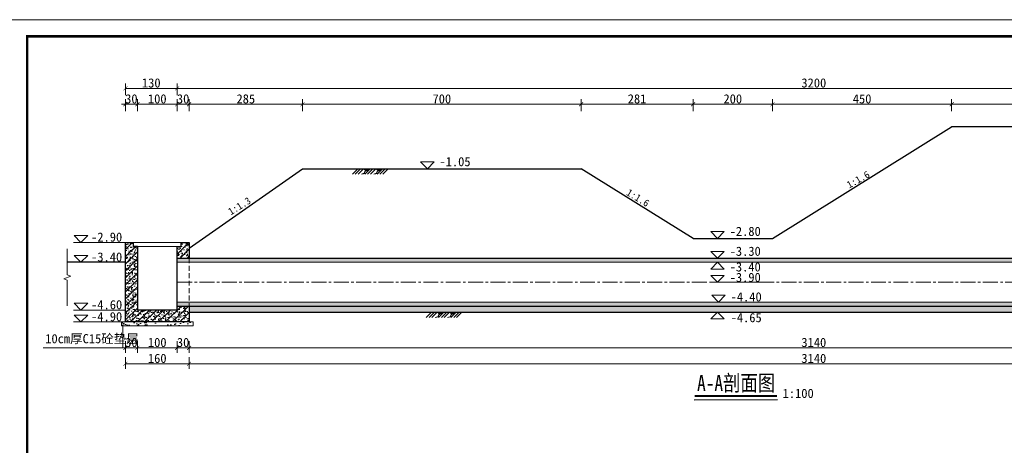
# Model space of a CAD drawing. Extents: x 36231 to 595326, y 3059 to 3871788.
# Tile 103 of 143: x 586696 to 586944, y 3865918 to 3866025. Entities that reach past the tile are written whole.
import ezdxf
from ezdxf.lldxf.tags import DXFTag

# ---------------------------------------------------------------- set-up
doc = ezdxf.new("R2010")
doc.units = 0
doc.header["$PDMODE"] = 32
doc.header["$PDSIZE"] = 0.2
doc.linetypes.add('CENTER2', pattern=[1.125, 0.75, -0.125, 0.125, -0.125])
doc.linetypes.add('HIDDEN', pattern=[0.375, 0.25, -0.125])
doc.layers.get('0').update_dxf_attribs({"linetype": 'CONTINUOUS'})
doc.layers.get('Defpoints').update_dxf_attribs({"linetype": 'CONTINUOUS'})
for name, color, linetype, lineweight in [('0.09中心线', 1, 'DASHDOT2', 9), ('0.09标注线', 3, 'CONTINUOUS', 9), ('0.13填充', 8, 'CONTINUOUS', 9), ('0.13文字', 3, 'CONTINUOUS', 13), ('0.30粗蓝', 4, 'CONTINUOUS', 30), ('06标注', 3, 'CONTINUOUS', 15), ('中虚线', 8, 'HIDDEN', 15), ('图框１', 5, 'CONTINUOUS', 60), ('文字', 7, 'CONTINUOUS', 15), ('文字层', 7, 'CONTINUOUS', 15), ('细实线', 3, 'CONTINUOUS', 20)]:
    doc.layers.add(name, color=color, linetype=linetype, lineweight=lineweight)
doc.styles.add('-仿宋_GB2312', font='仿宋_GB2312_0.ttf')
doc.styles.get("Standard").update_dxf_attribs({"font": 'rs.shx', "bigfont": 'hztxt.shx'})
tags = doc.linetypes.add('DASHDOT2', pattern=[0.5, 0.25, -0.125, 0, -0.125]).pattern_tags.tags
tags[10:11] = [DXFTag(74, 4), DXFTag(75, 0), DXFTag(340, '0'), DXFTag(46, 1.0), DXFTag(50, 0.0), DXFTag(44, 0.0), DXFTag(45, 0.0)]
tags[8:9] = [DXFTag(74, 4), DXFTag(75, 0), DXFTag(340, '0'), DXFTag(46, 1.0), DXFTag(50, 0.0), DXFTag(44, 0.0), DXFTag(45, 0.0)]
tags[6:7] = [DXFTag(74, 4), DXFTag(75, 0), DXFTag(340, '0'), DXFTag(46, 1.0), DXFTag(50, 0.0), DXFTag(44, 0.0), DXFTag(45, 0.0)]
tags[4:5] = [DXFTag(74, 4), DXFTag(75, 0), DXFTag(340, '0'), DXFTag(46, 1.0), DXFTag(50, 0.0), DXFTag(44, 0.0), DXFTag(45, 0.0)]
doc.dimstyles.get("Standard").update_dxf_attribs({"dimtxt": 0.18, "dimasz": 0.18, "dimexe": 0.18, "dimexo": 0.0625, "dimgap": 0.09, "dimtad": 0, "dimtih": 1, "dimtoh": 1, "dimdec": 0, "dimlfac": 2, "dimzin": 0, "dimdsep": 46, "dimtxsty": 'Standard', "dimcen": 0.09, "dimadec": 0, "dimazin": 0, "dimtfac": 1, "dimtdec": 0, "dimtofl": 0, "dimtmove": 0, "dimatfit": 3, "dimfxl": 1, "dimtolj": 1, "dimtzin": 0, "dimarcsym": 0})

# ---------------------------------------------------------------- blocks, each defined once
blk = doc.blocks.new('_ARCHTICK')
at = {"color": 0, "linetype": 'ByBlock', "const_width": 0.15}
blk.add_lwpolyline([(-0.5, -0.5), (0.5, 0.5)], dxfattribs=at)
blk = doc.blocks.new('*D1067')
at = {"color": 0, "lineweight": 9}
for p, q in [((586722.86, 3865944.21), (586722.86, 3865941.26)), ((586725.86, 3865944.21), (586725.86, 3865941.26)), ((586722.86, 3865942.51), (586721.86, 3865942.51)), ((586722.86, 3865942.51), (586725.86, 3865942.51)), ((586725.86, 3865942.51), (586726.86, 3865942.51))]:
    blk.add_line(p, q, dxfattribs=at)
at = {"layer": 'Defpoints', "color": 0, "lineweight": 13}
for p in [(586722.86, 3865956.26), (586725.86, 3865956.26), (586725.86, 3865942.51)]:
    blk.add_point(p, dxfattribs=at)
at = {"color": 0, "lineweight": 9}
blk.add_blockref('_ARCHTICK', (586722.86, 3865942.51), dxfattribs=at)
at = {"color": 0, "lineweight": 9, "rotation": 180}
blk.add_blockref('_ARCHTICK', (586725.86, 3865942.51), dxfattribs=at)
at = {"color": 0, "lineweight": 13, "insert": (586724.36, 3865943.86), "char_height": 2.3, "attachment_point": 5, "style": '-仿宋_GB2312'}
blk.add_mtext('\\A1;30', dxfattribs=at)
blk = doc.blocks.new('*D1069')
at = {"color": 0, "lineweight": 9}
for p, q in [((586735.86, 3865944.21), (586735.86, 3865941.26)), ((586738.86, 3865944.21), (586738.86, 3865941.26)), ((586735.86, 3865942.51), (586734.86, 3865942.51)), ((586735.86, 3865942.51), (586738.86, 3865942.51)), ((586738.86, 3865942.51), (586739.86, 3865942.51))]:
    blk.add_line(p, q, dxfattribs=at)
at = {"layer": 'Defpoints', "color": 0, "lineweight": 13}
for p in [(586735.86, 3865955.82), (586738.86, 3865955.82), (586738.86, 3865942.51)]:
    blk.add_point(p, dxfattribs=at)
at = {"color": 0, "lineweight": 9}
blk.add_blockref('_ARCHTICK', (586735.86, 3865942.51), dxfattribs=at)
at = {"color": 0, "lineweight": 9, "rotation": 180}
blk.add_blockref('_ARCHTICK', (586738.86, 3865942.51), dxfattribs=at)
at = {"color": 0, "lineweight": 13, "insert": (586737.36, 3865943.86), "char_height": 2.3, "attachment_point": 5, "style": '-仿宋_GB2312'}
blk.add_mtext('\\A1;30', dxfattribs=at)
blk = doc.blocks.new('*D1090')
at = {"color": 0, "lineweight": 9}
for p, q in [((586722.86, 3866003.68), (586721.86, 3866003.68)), ((586722.86, 3866001.98), (586722.86, 3866004.93)), ((586722.86, 3866003.68), (586725.86, 3866003.68)), ((586725.86, 3866001.98), (586725.86, 3866004.93)), ((586725.86, 3866003.68), (586726.86, 3866003.68))]:
    blk.add_line(p, q, dxfattribs=at)
at = {"layer": 'Defpoints', "color": 0, "lineweight": 13}
for p in [(586725.86, 3866003.68), (586722.86, 3865969.01), (586725.86, 3865968.01)]:
    blk.add_point(p, dxfattribs=at)
at = {"color": 0, "lineweight": 9}
blk.add_blockref('_ARCHTICK', (586722.86, 3866003.68), dxfattribs=at)
at = {"color": 0, "lineweight": 9, "rotation": 180}
blk.add_blockref('_ARCHTICK', (586725.86, 3866003.68), dxfattribs=at)
at = {"color": 0, "lineweight": 13, "insert": (586724.36, 3866005.03), "char_height": 2.3, "attachment_point": 5, "style": '-仿宋_GB2312'}
blk.add_mtext('\\A1;30', dxfattribs=at)
blk = doc.blocks.new('*D1092')
at = {"color": 0, "lineweight": 9}
for p, q in [((586735.86, 3866003.68), (586734.86, 3866003.68)), ((586735.86, 3866001.98), (586735.86, 3866004.93)), ((586735.86, 3866003.68), (586738.86, 3866003.68)), ((586738.86, 3866001.98), (586738.86, 3866004.93)), ((586738.86, 3866003.68), (586739.86, 3866003.68))]:
    blk.add_line(p, q, dxfattribs=at)
at = {"layer": 'Defpoints', "color": 0, "lineweight": 13}
for p in [(586738.86, 3866003.68), (586735.86, 3865968.01), (586738.86, 3865967.59)]:
    blk.add_point(p, dxfattribs=at)
at = {"color": 0, "lineweight": 9}
blk.add_blockref('_ARCHTICK', (586735.86, 3866003.68), dxfattribs=at)
at = {"color": 0, "lineweight": 9, "rotation": 180}
blk.add_blockref('_ARCHTICK', (586738.86, 3866003.68), dxfattribs=at)
at = {"color": 0, "lineweight": 13, "insert": (586737.36, 3866005.03), "char_height": 2.3, "attachment_point": 5, "style": '-仿宋_GB2312'}
blk.add_mtext('\\A1;30', dxfattribs=at)
blk = doc.blocks.new('*D1096')
at = {"color": 0, "lineweight": 9}
for p, q in [((586865.5, 3866001.98), (586865.5, 3866004.93)), ((586885.5, 3866003.68), (586865.5, 3866003.68)), ((586885.5, 3866001.98), (586885.5, 3866004.93))]:
    blk.add_line(p, q, dxfattribs=at)
at = {"layer": 'Defpoints', "color": 0, "lineweight": 13}
for p in [(586865.5, 3866003.68), (586865.5, 3865970.01), (586885.5, 3865970.01)]:
    blk.add_point(p, dxfattribs=at)
at = {"color": 0, "lineweight": 9, "rotation": 180}
blk.add_blockref('_ARCHTICK', (586865.5, 3866003.68), dxfattribs=at)
at = {"color": 0, "lineweight": 9}
blk.add_blockref('_ARCHTICK', (586885.5, 3866003.68), dxfattribs=at)
at = {"color": 0, "lineweight": 13, "insert": (586875.5, 3866005.03), "char_height": 2.3, "attachment_point": 5, "style": '-仿宋_GB2312'}
blk.add_mtext('\\A1;200', dxfattribs=at)
blk = doc.blocks.new('*D1104')
at = {"color": 0, "lineweight": 9}
for p, q in [((586722.86, 3866005.98), (586722.86, 3866008.93)), ((586735.86, 3866005.98), (586735.86, 3866008.93)), ((586735.86, 3866007.68), (586722.86, 3866007.68))]:
    blk.add_line(p, q, dxfattribs=at)
at = {"layer": 'Defpoints', "color": 0, "lineweight": 13}
for p in [(586722.86, 3866007.68), (586722.86, 3865965.01), (586735.86, 3865965.01)]:
    blk.add_point(p, dxfattribs=at)
at = {"color": 0, "lineweight": 9, "rotation": 180}
blk.add_blockref('_ARCHTICK', (586722.86, 3866007.68), dxfattribs=at)
at = {"color": 0, "lineweight": 9}
blk.add_blockref('_ARCHTICK', (586735.86, 3866007.68), dxfattribs=at)
at = {"color": 0, "lineweight": 13, "insert": (586729.36, 3866009.03), "char_height": 2.3, "attachment_point": 5, "style": '-仿宋_GB2312'}
blk.add_mtext('\\A1;130', dxfattribs=at)
blk = doc.blocks.new('eesz')
at = {"layer": '图框１', "color": 7, "const_width": 0.467}
blk.add_lwpolyline([(25244.5, -497.6), (25244.5, -1980.6), (27344.5, -1980.6), (27344.5, -497.6)], close=True, dxfattribs=at)
blk.add_lwpolyline([(25244.5, -497.6), (25244.5, -1980.6), (27344.5, -1980.6), (27344.5, -497.6)], close=True, dxfattribs=at)
at = {"layer": '图框１', "color": 5, "const_width": 0.467}
blk.add_lwpolyline([(25244.5, -497.6), (25244.5, -1980.6), (27344.5, -1980.6), (27344.5, -497.6)], close=True, dxfattribs=at)
at = {"layer": '图框１', "color": 7}
blk.add_lwpolyline([(25322.3, -518.3, 3.11, 3.11, 0), (27318.5, -518.3, 2.59, 2.59, 0), (27318.5, -1954.6, 2.59, 2.59, 0), (25322.3, -1954.6, 2.59, 2.59, 0)], format="xyseb", close=True, dxfattribs=at)
blk.add_lwpolyline([(25322.3, -518.3, 3.11, 3.11, 0), (27318.5, -518.3, 2.59, 2.59, 0), (27318.5, -1954.6, 2.59, 2.59, 0), (25322.3, -1954.6, 2.59, 2.59, 0)], format="xyseb", close=True, dxfattribs=at)
at = {"layer": '图框１', "color": 5}
blk.add_lwpolyline([(25322.3, -518.3, 3.11, 3.11, 0), (27318.5, -518.3, 2.59, 2.59, 0), (27318.5, -1954.6, 2.59, 2.59, 0), (25322.3, -1954.6, 2.59, 2.59, 0)], format="xyseb", close=True, dxfattribs=at)

msp = doc.modelspace()

# ---------------------------------------------------------------- hatches: boundary and pattern name
at = {"layer": '0.13填充'}
h = msp.add_hatch(color=7, dxfattribs=at)
edge = h.paths.add_edge_path()
edge.add_ellipse((586783.38, 3865987.64), major_axis=(0, -0.731), ratio=0.964264, start_angle=280.8773, end_angle=439.1227)
edge.add_line((586784.07, 3865987.51), (586782.69, 3865987.51))
h = msp.add_hatch(color=7, dxfattribs=at)
edge = h.paths.add_edge_path()
edge.add_ellipse((586786.48, 3865987.64), major_axis=(0, -0.731), ratio=0.964264, start_angle=280.8773, end_angle=439.1227)
edge.add_line((586787.17, 3865987.51), (586785.79, 3865987.51))
h = msp.add_hatch(dxfattribs=at)
h.set_pattern_fill('钢筋混凝土', color=8, scale=0.25, style=0, pattern_type=2)
h.set_pattern_definition([(45, (543113.6929, 3864614.7237), (-0.883883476, 0.883883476), []), (50, (543113.6929, 3864614.7237), (1.793150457, -0.156880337), [0.1875, -2.0625]), (355, (543113.6929, 3864614.7237), (-0.346878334, 1.880480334), [0.15, -1.65]), (100.4514, (543113.8423, 3864614.7107), (1.446273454, 1.723598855), [0.159350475, -1.75285528]), (46.1842, (543113.6929, 3864615.2237), (2.66810262, -0.41379754), [0.28125, -3.09375]), (96.6356, (543113.9152, 3864615.1892), (2.33665676, 2.43529468), [0.23902572, -2.6292825]), (351.1842, (543113.693, 3864615.2237), (2.33665486, 2.4352965), [0.225, -2.475]), (21, (543113.9429, 3864615.0987), (1.49226763, -1.006547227), [0.1875, -2.0625]), (326, (543113.9429, 3864615.0987), (0.60828833, 1.81287511), [0.15, -1.65]), (71.4514, (543114.0672, 3864615.0148), (2.10055657, 0.80632624), [0.159350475, -1.75285528]), (37.5, (543113.6929, 3864614.7237), (0.030399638, 0.832234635), [0.0125, -1.63, 0.0125, -1.675, 0.0125, -1.65625]), (7.5, (543113.6929, 3864614.7237), (0.657673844, 0.98602928), [0.0125, -0.955, 0.0125, -1.5925, 0.0125, -0.63125]), (327.5, (543113.1354, 3864614.7237), (1.33455609, -0.056387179), [0.0125, -0.625, 0.0125, -1.95, 0.0125, -2.5875]), (317.5, (543112.8854, 3864614.7237), (1.457965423, 0.250262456), [0.0125, -0.8125, 0.0125, -1.295, 0.0125, -1.8375])])
h.paths.add_polyline_path([(586738.86, 3865949.01), (586738.86, 3865953.01), (586735.86, 3865953.01), (586735.86, 3865952.01), (586725.86, 3865952.01), (586725.86, 3865968.01), (586724.86, 3865968.01), (586724.86, 3865969.01), (586722.86, 3865969.01), (586722.86, 3865949.01)])
h.paths.add_polyline_path([(586735.86, 3865965.01), (586738.86, 3865965.01), (586738.86, 3865969.01), (586736.86, 3865969.01), (586736.86, 3865968.01), (586735.86, 3865968.01)], flags=17)
h = msp.add_hatch(dxfattribs=at)
h.set_pattern_fill('钢筋混凝土', color=8, scale=0.25, style=0, pattern_type=2)
h.set_pattern_definition([(45, (586735.8581, 3865953.006), (-0.8838835, 0.8838835), []), (50, (586735.8581, 3865953.006), (1.7931505, -0.15688), [0.1875, -2.0625]), (355, (586735.8581, 3865953.006), (-0.346878, 1.88048), [0.15, -1.65]), (100.4514, (586736.0076, 3865952.9929), (1.446273, 1.723599), [0.15935, -1.752855]), (46.1842, (586735.8581, 3865953.506), (2.668103, -0.413798), [0.28125, -3.09375]), (96.6356, (586736.0805, 3865953.4715), (2.336657, 2.435295), [0.239026, -2.629282]), (351.1842, (586735.8581, 3865953.506), (2.336655, 2.435297), [0.225, -2.475]), (21, (586736.1081, 3865953.381), (1.4922676, -1.006547), [0.1875, -2.0625]), (326, (586736.1081, 3865953.381), (0.608288, 1.812875), [0.15, -1.65]), (71.4514, (586736.2325, 3865953.2971), (2.100557, 0.806326), [0.15935, -1.752855]), (37.5, (586735.85814, 3865953.006), (0.0303996, 0.8322346), [0.0125, -1.63, 0.0125, -1.675, 0.0125, -1.65625]), (7.5, (586735.8581, 3865953.006), (0.6576738, 0.9860293), [0.0125, -0.955, 0.0125, -1.5925, 0.0125, -0.63125]), (327.5, (586735.30064, 3865953.006), (1.3345561, -0.0563872), [0.0125, -0.625, 0.0125, -1.95, 0.0125, -2.5875]), (317.5, (586735.0506, 3865953.006), (1.4579654, 0.2502625), [0.0125, -0.8125, 0.0125, -1.295, 0.0125, -1.8375])])
h.paths.add_polyline_path([(586738.86, 3865954.01), (586738.86, 3865953.01), (587052.86, 3865953.01), (587052.86, 3865954.01)])
h.paths.add_polyline_path([(586738.86, 3865953.01), (586738.86, 3865954.01), (586735.86, 3865954.01), (586735.86, 3865953.01)])
h.paths.add_polyline_path([(587055.86, 3865953.01), (587055.86, 3865954.01), (587052.86, 3865954.01), (587052.86, 3865953.01)])
h.paths.add_polyline_path([(587052.86, 3865965.01), (587052.86, 3865964.01), (587055.86, 3865964.01), (587055.86, 3865965.01)])
h.paths.add_polyline_path([(586735.86, 3865965.01), (586735.86, 3865964.01), (586738.86, 3865964.01), (586738.86, 3865965.01)])
h.paths.add_polyline_path([(586738.86, 3865965.01), (586738.86, 3865964.01), (587052.86, 3865964.01), (587052.86, 3865965.01)])
at = {"layer": '0.13填充', "lineweight": 5}
h = msp.add_hatch(dxfattribs=at)
h.set_pattern_fill('AR-CONC', color=8, scale=0.015, style=0)
h.set_pattern_definition([(50, (586738.8581, 3865951.506), (2.73277, -0.239086), [0.28575, -3.14325]), (355, (586738.8581, 3865951.506), (-0.528642, 2.86585), [0.2286, -2.5146]), (100.451, (586739.086, 3865951.486), (2.204138, 2.62675), [0.24285, -2.67135]), (46.1842, (586738.858, 3865952.268), (4.066186, -0.630635), [0.428625, -4.714875]), (96.6356, (586739.197, 3865952.2154), (3.561064, 3.711383), [0.364275, -4.007025]), (351.184, (586738.858, 3865952.268), (3.56107, 3.711377), [0.3429, -3.7719]), (21, (586739.2391, 3865952.0775), (2.274223, -1.533983), [0.28575, -3.14325]), (326, (586739.2391, 3865952.0775), (0.92703, 2.76282), [0.2286, -2.5146]), (71.4514, (586739.4287, 3865951.9497), (3.201247, 1.228843), [0.24285, -2.67135]), (37.5, (586738.8581, 3865951.506), (0.046329, 1.2683256), [0, -2.48412, 0, -2.5527, 0, -2.524125]), (7.5, (586738.8581, 3865951.506), (1.002295, 1.5027086), [0, -1.45542, 0, -2.42697, 0, -0.962025]), (327.5, (586738.0085, 3865951.506), (2.033859, -0.085931), [0, -0.9525, 0, -2.9718, 0, -3.94335]), (317.5, (586737.6275, 3865951.506), (2.221938, 0.381397), [0, -1.23825, 0, -1.97358, 0, -2.80035])])
h.paths.add_polyline_path([(587052.86, 3865951.51), (587052.86, 3865953.01), (586738.86, 3865953.01), (586738.86, 3865951.51)])
at = {"layer": '0.13填充'}
h = msp.add_hatch(color=7, dxfattribs=at)
edge = h.paths.add_edge_path()
edge.add_ellipse((586801.93, 3865951.64), major_axis=(0, -0.731), ratio=0.964264, start_angle=280.8773, end_angle=439.1227)
edge.add_line((586802.62, 3865951.51), (586801.24, 3865951.51))
h = msp.add_hatch(color=7, dxfattribs=at)
edge = h.paths.add_edge_path()
edge.add_ellipse((586805.03, 3865951.64), major_axis=(0, -0.731), ratio=0.964264, start_angle=280.8773, end_angle=439.1227)
edge.add_line((586805.72, 3865951.51), (586804.34, 3865951.51))
at = {"layer": '0.13填充', "lineweight": 5}
h = msp.add_hatch(dxfattribs=at)
h.set_pattern_fill('AR-CONC', color=8, scale=0.015, style=0)
h.set_pattern_definition([(50, (586721.8581, 3865948.006), (2.73277, -0.2391), [0.28575, -3.14325]), (355, (586721.8581, 3865948.006), (-0.52864, 2.86585), [0.2286, -2.5146]), (100.451, (586722.086, 3865947.986), (2.20414, 2.62675), [0.24285, -2.67135]), (46.184, (586721.858, 3865948.768), (4.0662, -0.63063), [0.4286, -4.7149]), (96.636, (586722.197, 3865948.7154), (3.5611, 3.7114), [0.3643, -4.007]), (351.184, (586721.858, 3865948.768), (3.5611, 3.7114), [0.3429, -3.7719]), (21, (586722.2391, 3865948.5775), (2.27422, -1.53398), [0.28575, -3.14325]), (326, (586722.2391, 3865948.5775), (0.92703, 2.7628), [0.2286, -2.5146]), (71.451, (586722.4287, 3865948.4497), (3.20125, 1.22884), [0.24285, -2.67135]), (37.5, (586721.8581, 3865948.006), (0.04633, 1.268326), [0, -2.48412, 0, -2.5527, 0, -2.524125]), (7.5, (586721.8581, 3865948.006), (1.0023, 1.50271), [0, -1.45542, 0, -2.42697, 0, -0.962025]), (327.5, (586721.0085, 3865948.006), (2.03386, -0.08593), [0, -0.9525, 0, -2.9718, 0, -3.94335]), (317.5, (586720.6275, 3865948.006), (2.22194, 0.3814), [0, -1.23825, 0, -1.97358, 0, -2.80035])])
h.paths.add_polyline_path([(586739.86, 3865948.01), (586739.86, 3865949.01), (586738.86, 3865949.01), (586722.86, 3865949.01), (586721.86, 3865949.01), (586721.86, 3865948.01)])

# ---------------------------------------------------------------- linework, layer by layer
at = {"color": 3, "lineweight": 13}
for p in [(586722.2, 3865948.28), (586702.21, 3865942.48)]:
    msp.add_line(p, (586722.2, 3865942.48), dxfattribs=at)
at = {"color": 7}
msp.add_line((586865.79, 3865929.5), (586886.75, 3865929.51), dxfattribs=at)
at = {"color": 7, "const_width": 0.461}
msp.add_lwpolyline([(586865.93, 3865930.42), (586886.57, 3865930.42)], dxfattribs=at)
at = {"layer": '0.09中心线', "color": 1, "linetype": 'CENTER2', "lineweight": 13, "ltscale": 5}
msp.add_line((586735.86, 3865959.01), (587055.86, 3865959.01), dxfattribs=at)
at = {"layer": '0.09标注线', "color": 3, "lineweight": 13}
for p, q in [((586810.19, 3865987.51), (586796.7, 3865987.51)), ((586722.86, 3865969.01), (586709.84, 3865969.01)), ((586883.12, 3865970.01), (586869.62, 3865970.01)), ((586722.86, 3865964.01), (586709.84, 3865964.01)), ((586883.12, 3865965.01), (586869.62, 3865965.01)), ((586883.12, 3865964.01), (586869.62, 3865964.01)), ((586883.12, 3865959.01), (586869.62, 3865959.01)), ((586883.35, 3865954.01), (586869.86, 3865954.01)), ((586722.86, 3865952.01), (586709.84, 3865952.01)), ((586883.12, 3865951.51), (586869.62, 3865951.51)), ((586722.86, 3865949.01), (586709.84, 3865949.01))]:
    msp.add_line(p, q, dxfattribs=at)
at = {"layer": '0.09标注线', "lineweight": 13}
for p, q in [((586735.86, 3865964.01), (587055.86, 3865964.01)), ((586735.86, 3865954.01), (587055.86, 3865954.01)), ((586722.86, 3865949.01), (586721.86, 3865949.01)), ((586721.86, 3865949.01), (586721.86, 3865948.01)), ((586739.86, 3865949.01), (586738.86, 3865949.01)), ((586739.86, 3865948.01), (586739.86, 3865949.01)), ((586739.86, 3865948.01), (586721.86, 3865948.01))]:
    msp.add_line(p, q, dxfattribs=at)
at = {"layer": '0.09标注线', "color": 3, "linetype": 'Continuous', "lineweight": 13}
for points in [[(586798.74, 3865987.51), (586797.04, 3865989.21), (586800.44, 3865989.21)], [(586871.67, 3865970.01), (586869.97, 3865971.71), (586873.37, 3865971.71)], [(586711.7, 3865969.01), (586710, 3865970.71), (586713.4, 3865970.71)], [(586871.67, 3865965.01), (586869.97, 3865966.71), (586873.37, 3865966.71)], [(586711.7, 3865964.01), (586710, 3865965.71), (586713.4, 3865965.71)], [(586871.67, 3865964.01), (586869.97, 3865962.31), (586873.37, 3865962.31)], [(586871.67, 3865959.01), (586869.97, 3865960.71), (586873.37, 3865960.71)], [(586871.9, 3865954.01), (586870.2, 3865955.71), (586873.6, 3865955.71)], [(586711.7, 3865952.01), (586710, 3865953.71), (586713.4, 3865953.71)], [(586871.67, 3865951.51), (586869.97, 3865949.81), (586873.37, 3865949.81)], [(586711.7, 3865949.01), (586710, 3865950.71), (586713.4, 3865950.71)]]:
    msp.add_lwpolyline(points, close=True, dxfattribs=at)
at = {"layer": '0.13填充', "color": 0, "lineweight": 9}
for p, q in [((586724.86, 3865969.01), (586736.86, 3865969.01)), ((586725.86, 3865968.01), (586735.86, 3865968.01))]:
    msp.add_line(p, q, dxfattribs=at)
at = {"layer": '0.13文字', "lineweight": 13}
msp.add_line((590756.67, 3866024.88), (583664.28, 3866024.88), dxfattribs=at)
at = {"layer": '0.30粗蓝', "color": 7, "ltscale": 80}
for p, q in [((586885.5, 3865970.01), (586930.5, 3865998.01)), ((587000.5, 3865998.01), (586930.5, 3865998.01)), ((586738.86, 3865967.59), (586767.38, 3865987.51)), ((586767.38, 3865987.51), (586837.38, 3865987.51)), ((586865.5, 3865970.01), (586837.38, 3865987.51)), ((586722.86, 3865969.01), (586724.86, 3865969.01)), ((586722.86, 3865949.01), (586722.86, 3865969.01)), ((586724.86, 3865968.01), (586724.86, 3865969.01)), ((586736.86, 3865969.01), (586738.86, 3865969.01)), ((586736.86, 3865968.01), (586736.86, 3865969.01)), ((586738.86, 3865969.01), (586738.86, 3865965.01)), ((586865.5, 3865970.01), (586885.5, 3865970.01)), ((586725.86, 3865968.01), (586724.86, 3865968.01)), ((586725.86, 3865968.01), (586725.86, 3865952.01)), ((586735.86, 3865952.01), (586735.86, 3865968.01)), ((586735.86, 3865968.01), (586736.86, 3865968.01)), ((586722.86, 3865964.01), (586708.26, 3865964.01)), ((586735.86, 3865965.01), (587055.86, 3865965.01)), ((586735.86, 3865952.01), (586725.86, 3865952.01)), ((586735.86, 3865953.01), (587055.86, 3865953.01)), ((586738.86, 3865953.01), (586738.86, 3865949.01)), ((586738.86, 3865951.51), (587052.86, 3865951.51)), ((586738.86, 3865949.01), (586722.86, 3865949.01))]:
    msp.add_line(p, q, dxfattribs=at)
at = {"layer": '06标注', "linetype": 'Continuous', "lineweight": 9, "ltscale": 8}
msp.add_lwpolyline([(586708.26, 3865953.05), (586708.26, 3865959.55), (586707.36, 3865959.88), (586709.16, 3865960.54), (586708.26, 3865960.87), (586708.26, 3865967.37)], dxfattribs=at)
at = {"layer": '中虚线', "color": 7, "lineweight": 15, "ltscale": 5}
msp.add_line((586738.86, 3865965.01), (586738.86, 3865953.01), dxfattribs=at)
at = {"layer": '细实线', "color": 7, "ltscale": 5}
for p, q in [((586781.27, 3865987.51), (586779.93, 3865986.17)), ((586781.97, 3865987.51), (586780.64, 3865986.17)), ((586782.68, 3865987.51), (586781.34, 3865986.17)), ((586784.37, 3865987.51), (586783.03, 3865986.17)), ((586785.07, 3865987.51), (586783.74, 3865986.17)), ((586785.78, 3865987.51), (586784.44, 3865986.17)), ((586787.47, 3865987.51), (586786.13, 3865986.17)), ((586788.17, 3865987.51), (586786.84, 3865986.17)), ((586788.88, 3865987.51), (586787.54, 3865986.17)), ((586799.82, 3865951.51), (586798.48, 3865950.17)), ((586800.53, 3865951.51), (586799.19, 3865950.17)), ((586801.23, 3865951.51), (586799.9, 3865950.17)), ((586802.92, 3865951.51), (586801.58, 3865950.17)), ((586803.62, 3865951.51), (586802.29, 3865950.17)), ((586804.33, 3865951.51), (586803, 3865950.17)), ((586806.02, 3865951.51), (586804.68, 3865950.17)), ((586806.72, 3865951.51), (586805.39, 3865950.17)), ((586807.43, 3865951.51), (586806.09, 3865950.17))]:
    msp.add_line(p, q, dxfattribs=at)
at = {"layer": '细实线', "color": 7, "lineweight": 20, "ltscale": 5, "start_tangent": (-0.999064, 0.043251), "end_tangent": (-0.999506, -0.031436)}
for points in [[(586783.35, 3865986.92), (586783.05, 3865986.8), (586782.97, 3865986.67), (586782.93, 3865986.5), (586782.8, 3865986.34), (586782.6, 3865986.24), (586782.18, 3865986.17)], [(586786.45, 3865986.92), (586786.15, 3865986.8), (586786.07, 3865986.67), (586786.03, 3865986.5), (586785.9, 3865986.34), (586785.7, 3865986.24), (586785.28, 3865986.17)], [(586801.9, 3865950.92), (586801.6, 3865950.8), (586801.52, 3865950.67), (586801.48, 3865950.5), (586801.35, 3865950.34), (586801.15, 3865950.24), (586800.73, 3865950.17)], [(586805, 3865950.92), (586804.7, 3865950.8), (586804.62, 3865950.67), (586804.58, 3865950.5), (586804.45, 3865950.34), (586804.25, 3865950.24), (586803.83, 3865950.17)]]:
    msp.add_spline(points, degree=3, dxfattribs=at)

# ---------------------------------------------------------------- block references
at = {"layer": '文字层', "xscale": 0.1999999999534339, "yscale": 0.2000000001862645, "zscale": 0.2}
msp.add_blockref('eesz', (581633.71, 3866124.4), dxfattribs=at)

# ---------------------------------------------------------------- texts
at = {"color": 3, "lineweight": 13, "insert": (586702.71, 3865945.97, 0.02), "char_height": 2.3, "width": 71.9408, "attachment_point": 1, "style": '-仿宋_GB2312'}
msp.add_mtext('{\\C256;10cm厚C15砼垫层}', dxfattribs=at)
at = {"layer": '0.09标注线', "lineweight": 13, "char_height": 2.3, "width": 9, "attachment_point": 5, "style": '-仿宋_GB2312'}
for s, insert in [('-1.05', (586805.69, 3865989.26)), ('-2.90', (586718.15, 3865970.32)), ('-2.80', (586878.62, 3865971.76)), ('-3.40', (586718.15, 3865965.32)), ('-3.30', (586878.62, 3865966.76)), ('-3.40', (586878.62, 3865962.83)), ('-3.90', (586878.62, 3865960.19)), ('-4.40', (586878.85, 3865955.31)), ('-4.60', (586718.15, 3865953.34)), ('-4.90', (586718.15, 3865950.34)), ('-4.65', (586878.86, 3865950.09))]:
    msp.add_mtext(s, dxfattribs=dict(at, insert=insert))
at = {"layer": '0.09标注线', "color": 7, "char_height": 1.8, "width": 13.5272, "attachment_point": 1, "style": '-仿宋_GB2312'}
for s, insert, rotation in [('1:1.6', (586903.88, 3865984.09), 29.2768), ('1:1.6', (586849.51, 3865982.56), 328.8278), ('1:1.3', (586748.42, 3865977.32), 31.3767)]:
    msp.add_mtext(s, dxfattribs=dict(at, insert=insert, rotation=rotation))
at = {"layer": '文字', "color": 7, "style": '-仿宋_GB2312', "width": 0.8}
msp.add_text('A-A剖面图', height=4, dxfattribs=at).set_placement((586866.52, 3865931.7))
at = {"layer": '文字', "color": 7, "insert": (586888.02, 3865932.24), "char_height": 2.3, "width": 10.2895, "attachment_point": 1, "style": '-仿宋_GB2312'}
msp.add_mtext('1:100', dxfattribs=at)

# ---------------------------------------------------------------- dimensions: what is measured, and where the dimension line sits
at = {"color": 3, "lineweight": 13}
for base, p1, p2, picture, middle in [((586722.86, 3866007.68), (586735.86, 3865965.01), (586722.86, 3865965.01), '*D1104', (586729.36, 3866009.03)), ((586725.86, 3866003.68), (586722.86, 3865969.01), (586725.86, 3865968.01), '*D1090', (586724.36, 3866005.03)), ((586738.86, 3866003.68), (586735.86, 3865968.01), (586738.86, 3865967.59), '*D1092', (586737.36, 3866005.03)), ((586865.5, 3866003.68), (586885.5, 3865970.01), (586865.5, 3865970.01), '*D1096', (586875.5, 3866005.03)), ((586725.86, 3865942.51), (586722.86, 3865956.26), (586725.86, 3865956.26), '*D1067', (586724.36, 3865943.86)), ((586738.86, 3865942.51), (586735.86, 3865955.82), (586738.86, 3865955.82), '*D1069', (586737.36, 3865943.86))]:
    dim = msp.add_linear_dim(base=base, p1=p1, p2=p2, dimstyle='Standard', override={"dimtxt": 2.3, "dimasz": 1, "dimexe": 1.25, "dimexo": 1.5, "dimgap": 0.2, "dimtad": 1, "dimtih": 0, "dimtoh": 0, "dimdec": 0, "dimlfac": 10, "dimtxsty": '-仿宋_GB2312', "dimblk": 'ARCHTICK', "dimtdec": 0, "dimtix": 1, "dimtofl": 1, "dimtmove": 2, "dimfxl": 1.7, "dimfxlon": 1, "dimlwd": 9, "dimlwe": 9}, dxfattribs=at)
    dim.commit()
    dim.dimension.update_dxf_attribs({"geometry": picture, "text_midpoint": middle})
for base, p1, p2 in [((587055.86, 3866007.68), (586735.86, 3865969.82), (587055.86, 3865969.82)), ((586735.86, 3866003.68), (586725.86, 3865968.01), (586735.86, 3865968.01)), ((586767.38, 3866003.68), (586738.86, 3865967.59), (586767.38, 3865987.51)), ((586837.38, 3866003.68), (586767.38, 3865987.51), (586837.38, 3865987.51)), ((586865.5, 3866003.68), (586837.38, 3865987.51), (586865.5, 3865970.01)), ((586930.5, 3866003.68), (586885.5, 3865970.01), (586930.5, 3865998.01)), ((587000.5, 3866003.68), (586930.5, 3865998.01), (587000.5, 3865998.01)), ((587052.86, 3865942.51), (586738.86, 3865955.65), (587052.86, 3865955.65)), ((587052.86, 3865938.51), (586738.86, 3865954.01), (587052.86, 3865953.01)), ((586738.86, 3865938.51), (586722.86, 3865953.61), (586738.86, 3865953.61)), ((586735.86, 3865942.51), (586725.86, 3865953.14), (586735.86, 3865953.14))]:
    msp.add_linear_dim(base=base, p1=p1, p2=p2, dimstyle='Standard', override={"dimtxt": 2.3, "dimasz": 1, "dimexe": 1.25, "dimexo": 1.5, "dimgap": 0.2, "dimtad": 1, "dimtih": 0, "dimtoh": 0, "dimdec": 0, "dimlfac": 10, "dimtxsty": '-仿宋_GB2312', "dimblk": 'ARCHTICK', "dimtdec": 0, "dimtix": 1, "dimtofl": 1, "dimtmove": 2, "dimfxl": 1.7, "dimfxlon": 1, "dimlwd": 9, "dimlwe": 9}, dxfattribs=at).render()

doc.saveas('drawing.dxf')
